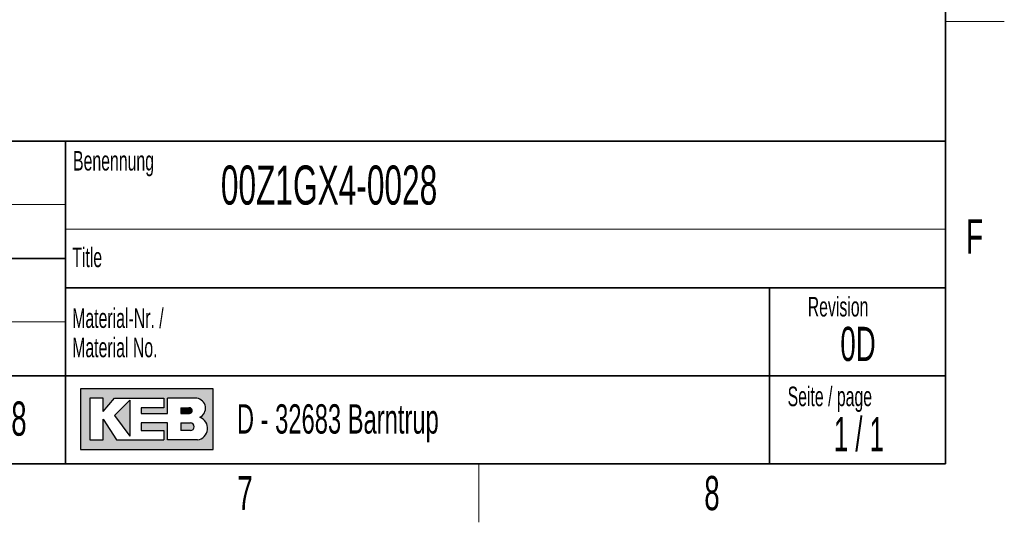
# Model space of a CAD drawing. Header units: millimetres. Extents: x 5 to 418, y 2 to 292.
# Tile 25 of 39: x 313 to 414, y 6 to 57. Entities that reach past the tile are written whole.
import ezdxf

# ---------------------------------------------------------------- set-up
doc = ezdxf.new("R2010")
doc.units = ezdxf.units.MM
doc.layers.add('SLD-0', color=7, linetype='Continuous')
doc.styles.add('SLDTEXTSTYLE0', font='TXT', dxfattribs={"width": 0.605})
doc.styles.add('SLDTEXTSTYLE1', font='TXT', dxfattribs={"width": 0.563})

msp = doc.modelspace()

# ---------------------------------------------------------------- hatches: boundary and pattern name
at = {"linetype": 'Continuous'}
h = msp.add_hatch(color=7, dxfattribs=at)
h.paths.add_polyline_path([(319.519086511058, 13.45626988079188), (333.083981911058, 13.45626988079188), (333.083981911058, 19.65736492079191), (319.519086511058, 19.65736492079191)], flags=0)
edge = h.paths.add_edge_path(flags=0)
edge.add_arc((331.3188604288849, 15.61738520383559), 1.20464082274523, -81.72003226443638, 70.1709600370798, ccw=False)
edge.add_line((331.4923410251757, 14.42530131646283), (331.480008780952, 14.42519098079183))
edge.add_line((331.480008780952, 14.42519098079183), (328.4331606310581, 14.42519098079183))
edge.add_line((328.4331606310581, 14.42519098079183), (328.4331606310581, 16.16924896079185))
edge.add_line((328.4331606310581, 16.16924896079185), (325.7201815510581, 16.16924896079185))
edge.add_line((325.7201815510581, 16.16924896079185), (325.7201815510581, 15.39411208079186))
edge.add_line((325.7201815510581, 15.39411208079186), (328.0455921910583, 15.39411208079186))
edge.add_line((328.0455921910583, 15.39411208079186), (328.0455921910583, 14.42519098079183))
edge.add_line((328.0455921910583, 14.42519098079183), (323.2009866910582, 14.42519098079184))
edge.add_line((323.2009866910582, 14.42519098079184), (321.8444971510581, 16.55681740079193))
edge.add_line((321.8444971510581, 16.55681740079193), (321.8444971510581, 14.42519098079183))
edge.add_line((321.8444971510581, 14.42519098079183), (320.4880076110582, 14.42519098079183))
edge.add_line((320.4880076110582, 14.42519098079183), (320.4880076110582, 18.68844382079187))
edge.add_line((320.4880076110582, 18.68844382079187), (321.8444971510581, 18.68844382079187))
edge.add_line((321.8444971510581, 18.68844382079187), (321.8444971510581, 17.33195428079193))
edge.add_line((321.8444971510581, 17.33195428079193), (323.0072024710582, 18.68844382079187))
edge.add_line((323.0072024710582, 18.68844382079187), (328.0455921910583, 18.68844382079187))
edge.add_line((328.0455921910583, 18.68844382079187), (328.0455921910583, 17.71952272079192))
edge.add_line((328.0455921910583, 17.71952272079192), (325.7201815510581, 17.71952272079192))
edge.add_line((325.7201815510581, 17.71952272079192), (325.7201815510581, 17.13817006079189))
edge.add_line((325.7201815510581, 17.13817006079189), (328.4331606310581, 17.13817006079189))
edge.add_line((328.4331606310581, 17.13817006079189), (328.4331606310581, 18.68844382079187))
edge.add_line((328.4331606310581, 18.68844382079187), (331.4242487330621, 18.68844382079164))
edge.add_line((331.4242487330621, 18.68844382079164), (331.4256482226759, 18.68844382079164))
edge.add_line((331.4256482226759, 18.68844382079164), (331.4259454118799, 18.68845828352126))
edge.add_arc((331.2860949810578, 17.67430640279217), 1.023749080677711, -64.45894120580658, 82.14849338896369, ccw=False)
msp.add_hatch(color=7, dxfattribs=at).paths.add_polyline_path([(324.5574762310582, 14.81275942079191), (324.557476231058, 18.49465960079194), (323.0072024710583, 16.94438584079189)], flags=0)
h = msp.add_hatch(color=7, dxfattribs=at)
edge = h.paths.add_edge_path(flags=0)
edge.add_line((329.7896501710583, 17.13817006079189), (330.6013652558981, 17.13817006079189))
edge.add_arc((330.6568434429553, 17.42884639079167), 0.2959232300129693, 259.1945394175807, 460.8054605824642)
edge.add_line((330.6013652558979, 17.71952272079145), (329.7896501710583, 17.71952272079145))
edge.add_line((329.7896501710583, 17.71952272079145), (329.7896501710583, 17.13817006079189))
h = msp.add_hatch(color=7, dxfattribs=at)
edge = h.paths.add_edge_path(flags=0)
edge.add_line((329.7896501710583, 15.39411208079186), (330.7588584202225, 15.39411208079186))
edge.add_arc((330.7588584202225, 15.78168052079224), 0.3875684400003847, 270.0000000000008, 450.0000000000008)
edge.add_line((330.7588584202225, 16.16924896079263), (330.7386620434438, 16.16924896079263))
edge.add_line((330.7386620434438, 16.16924896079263), (329.7896501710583, 16.16924896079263))
edge.add_line((329.7896501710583, 16.16924896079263), (329.7896501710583, 15.39411208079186))

# ---------------------------------------------------------------- linework, layer by layer
at = {"layer": 'SLD-0', "lineweight": 35}
for p, q in [((408, 12), (408, 282.5)), ((318, 45), (266.3304509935, 45)), ((318, 45), (318, 12)), ((318, 45), (318, 40.1053465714)), ((318, 45), (408, 45)), ((318, 45), (318, 12)), ((408, 45), (408, 12)), ((266.3304509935, 33), (318, 33)), ((408, 30), (318, 30)), ((390, 12), (390, 30)), ((266.3304509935, 21), (318, 21)), ((318, 21), (390, 21)), ((390, 21), (408, 21)), ((26, 12), (408, 12)), ((266.3304509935, 12), (318, 12))]:
    msp.add_line(p, q, dxfattribs=at)
at = {"layer": 'SLD-0', "lineweight": 18}
for p, q in [((408, 57.25), (414, 57.25)), ((266.3304509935, 38.5), (318, 38.5)), ((266.3304509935, 26.5), (318, 26.5)), ((360.25, 6), (360.25, 12))]:
    msp.add_line(p, q, dxfattribs=at)
at = {"layer": 'SLD-0', "color": 7, "linetype": 'Continuous', "lineweight": 18}
msp.add_line((318, 36), (408, 36), dxfattribs=at)
at = {"layer": 'SLD-0', "linetype": 'Continuous'}
for p, q in [((333.0839819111, 19.6573649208), (319.5190865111, 19.6573649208)), ((319.5190865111, 19.6573649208), (319.5190865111, 13.4562698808)), ((333.0839819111, 13.4562698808), (333.0839819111, 19.6573649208)), ((321.8444971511, 18.6884438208), (320.4880076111, 18.6884438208)), ((320.4880076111, 18.6884438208), (320.4880076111, 14.4251909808)), ((321.8444971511, 17.3319542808), (323.0072024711, 18.6884438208)), ((321.8444971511, 17.3319542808), (321.8444971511, 18.6884438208)), ((323.0072024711, 18.6884438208), (328.0455921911, 18.6884438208)), ((324.5574762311, 18.4946596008), (323.0072024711, 16.9443858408)), ((324.5574762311, 18.4946596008), (324.5574762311, 14.8127594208)), ((328.0455921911, 18.6884438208), (328.0455921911, 17.7195227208)), ((331.4242487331, 18.6884438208), (328.4331606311, 18.6884438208)), ((328.4331606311, 17.1381700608), (328.4331606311, 18.6884438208)), ((331.4242487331, 18.6884438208), (331.4256482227, 18.6884438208)), ((331.4256482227, 18.6884438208), (331.4259454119, 18.6884582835)), ((325.7201815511, 17.7195227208), (325.7201815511, 17.1381700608)), ((328.0455921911, 17.7195227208), (325.7201815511, 17.7195227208)), ((325.7201815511, 17.1381700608), (328.4331606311, 17.1381700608)), ((329.7896501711, 17.7195227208), (330.6013652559, 17.7195227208)), ((329.7896501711, 17.7195227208), (329.7896501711, 17.1381700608)), ((329.7896501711, 17.1381700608), (330.6013652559, 17.1381700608)), ((321.8444971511, 14.4251909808), (321.8444971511, 16.5568174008)), ((321.8444971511, 16.5568174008), (323.2009866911, 14.4251909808)), ((323.0072024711, 16.9443858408), (324.5574762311, 14.8127594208)), ((325.7201815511, 16.1692489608), (325.7201815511, 15.3941120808)), ((328.4331606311, 16.1692489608), (325.7201815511, 16.1692489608)), ((328.4331606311, 14.4251909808), (328.4331606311, 16.1692489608)), ((329.7896501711, 16.1692489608), (330.7588584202, 16.1692489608)), ((329.7896501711, 16.1692489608), (329.7896501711, 15.3941120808)), ((330.7386620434, 16.1692489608), (330.7588584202, 16.1692489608)), ((325.7201815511, 15.3941120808), (328.0455921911, 15.3941120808)), ((328.0455921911, 15.3941120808), (328.0455921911, 14.4251909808)), ((330.7588584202, 15.3941120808), (329.7896501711, 15.3941120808)), ((320.4880076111, 14.4251909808), (321.8444971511, 14.4251909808)), ((323.2009866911, 14.4251909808), (328.0455921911, 14.4251909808)), ((331.480008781, 14.4251909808), (328.4331606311, 14.4251909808)), ((331.480008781, 14.4251909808), (331.4923410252, 14.4253013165)), ((319.5190865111, 13.4562698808), (333.0839819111, 13.4562698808))]:
    msp.add_line(p, q, dxfattribs=at)
at = {"layer": 'SLD-0'}
for p, q in [((331.4242487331, 18.6884438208), (331.4256482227, 18.6884438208)), ((331.4256482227, 18.6884438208), (331.4259454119, 18.6884582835)), ((331.480008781, 14.4251909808), (331.4923410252, 14.4253013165))]:
    msp.add_line(p, q, dxfattribs=at)
at = {"layer": 'SLD-0', "color": 7, "linetype": 'Continuous', "lineweight": 35}
msp.add_line((408, 12), (318, 12), dxfattribs=at)
at = {"layer": 'SLD-0', "linetype": 'Continuous'}
for centre, radius, start, end in [((331.2860949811, 17.6743064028), 1.023749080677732, 295.5410587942, 82.148493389), ((330.656843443, 17.4288463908), 0.2959232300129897, 259.1945394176, 100.8054605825), ((330.7588584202, 15.7816805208), 0.3875684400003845, 270, 90), ((331.3188604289, 15.6173852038), 1.204640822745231, 278.2799677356, 70.1709600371)]:
    msp.add_arc(centre, radius, start, end, dxfattribs=at)

# ---------------------------------------------------------------- texts
at = {"layer": 'SLD-0'}
for s, insert, char_height, attachment_point, style in [('Gezeichnet Name', (305.1708434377, 44.1039425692), 1.8, 2, 'SLDTEXTSTYLE0'), ('Benennung', (318.7636716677, 43.9908879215), 2, 1, 'SLDTEXTSTYLE0'), ('00Z1GX4-0028', (333.8826865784, 42.5045188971), 4, 1, 'SLDTEXTSTYLE0'), ('F', (410.9536166, 37.0010772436), 3.5, 2, 'SLDTEXTSTYLE0'), ('Title', (318.6797653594, 34.1107265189), 2, 1, 'SLDTEXTSTYLE0'), ('Approved name', (304.900256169, 29.1851256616), 1.8, 2, 'SLDTEXTSTYLE0'), ('Revision', (393.8965220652, 29.0591225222), 2, 1, 'SLDTEXTSTYLE0'), ('Material-Nr. /', (318.6797653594, 27.8878268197), 2, 1, 'SLDTEXTSTYLE0'), ('0D', (399.0407489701, 26.0023621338), 3.5, 2, 'SLDTEXTSTYLE0'), ('Material No.', (318.6797653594, 24.8878267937), 2, 1, 'SLDTEXTSTYLE0'), ('Seite / page', (391.8390568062, 19.8830679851), 2, 1, 'SLDTEXTSTYLE0'), ('1:8', (312.0473077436, 18.3609001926), 3.5, 2, 'SLDTEXTSTYLE0'), ('D - 32683 Barntrup', (335.5202035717, 18.0786992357), 3, 1, 'SLDTEXTSTYLE0'), ('1 / 1', (399.1297679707, 16.7706515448), 3.5, 2, 'SLDTEXTSTYLE1'), ('7', (336.3527123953, 10.7429955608), 3.5, 2, 'SLDTEXTSTYLE0'), ('8', (384.1027123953, 10.7429955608), 3.5, 2, 'SLDTEXTSTYLE0')]:
    msp.add_mtext(s, dxfattribs=dict(at, insert=insert, char_height=char_height, attachment_point=attachment_point, style=style))

doc.saveas('drawing.dxf')
